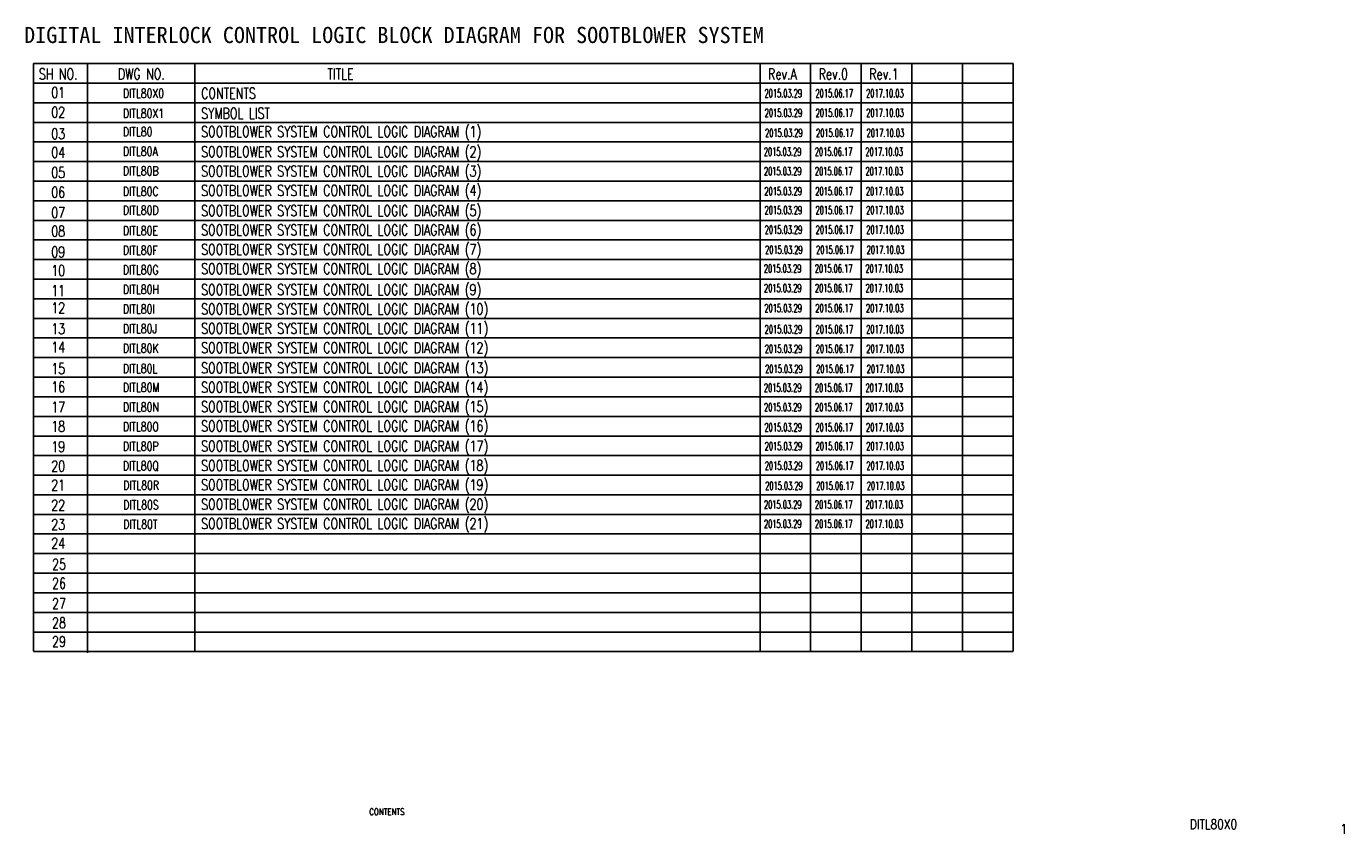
# Model space of a CAD drawing. Extents: x 53 to 460, y -301 to -52.
import ezdxf
from ezdxf.enums import TextEntityAlignment as Align

# ---------------------------------------------------------------- set-up
doc = ezdxf.new("R2010")
doc.units = 0
doc.header["$MEASUREMENT"] = 0
doc.layers.add('CON', color=4, linetype='CONTINUOUS')
doc.styles.add('ROMANS', font='romans', dxfattribs={"width": 0.8})
doc.styles.get("Standard").update_dxf_attribs({"font": 'kaiu.ttf'})

msp = doc.modelspace()

# ---------------------------------------------------------------- linework, layer by layer
at = {"layer": 'CON'}
for p, q in [((55.34, -63.67), (357.18, -63.67)), ((55.34, -244.87), (55.34, -63.67)), ((72.01, -245.39), (72.01, -63.67)), ((105.13, -244.87), (105.13, -63.67)), ((279.24, -244.87), (279.24, -63.67)), ((294.83, -244.87), (294.83, -63.67)), ((310.42, -244.87), (310.42, -63.67)), ((326, -244.87), (326, -63.67)), ((341.59, -244.87), (341.59, -63.67)), ((357.18, -244.87), (357.18, -63.67)), ((55.34, -69.71), (357.18, -69.71)), ((326, -160.36), (326, -69.71)), ((341.59, -160.36), (341.59, -69.71)), ((357.18, -160.36), (357.18, -69.71)), ((55.34, -75.75), (146.82, -75.75)), ((357.18, -75.75), (146.82, -75.75)), ((55.34, -81.8), (279.65, -81.8)), ((357.18, -81.8), (146.82, -81.8)), ((55.34, -87.84), (279.65, -87.84)), ((55.34, -87.84), (146.82, -87.84)), ((357.18, -87.84), (146.82, -87.84)), ((55.34, -93.88), (279.65, -93.88)), ((146.82, -93.88), (357.18, -93.88)), ((55.34, -99.92), (357.18, -99.92)), ((55.34, -105.97), (146.82, -105.97)), ((146.82, -105.97), (357.18, -105.97)), ((55.34, -112.01), (357.18, -112.01)), ((55.34, -118.05), (146.82, -118.05)), ((146.82, -118.05), (357.18, -118.05)), ((55.34, -124.1), (357.18, -124.1)), ((55.34, -130.14), (146.82, -130.14)), ((357.18, -130.14), (146.82, -130.14)), ((55.34, -136.18), (279.65, -136.18)), ((279.24, -136.18), (357.18, -136.18)), ((55.34, -142.23), (146.82, -142.23)), ((146.82, -142.23), (357.18, -142.23)), ((55.34, -148.27), (357.18, -148.27)), ((55.34, -148.27), (146.82, -148.27)), ((55.34, -154.31), (146.82, -154.31)), ((146.82, -154.31), (357.18, -154.31)), ((55.34, -160.36), (357.18, -160.36)), ((55.34, -166.4), (146.82, -166.4)), ((146.82, -166.4), (357.18, -166.4)), ((55.34, -172.44), (146.82, -172.44)), ((146.82, -172.44), (357.18, -172.44)), ((55.34, -178.49), (357.18, -178.49)), ((55.34, -178.49), (146.82, -178.49)), ((55.34, -184.53), (146.82, -184.53)), ((146.82, -184.53), (357.18, -184.53)), ((55.34, -190.57), (357.18, -190.57)), ((55.34, -190.57), (146.82, -190.57)), ((55.34, -196.62), (146.82, -196.62)), ((146.82, -196.62), (357.18, -196.62)), ((55.34, -202.66), (357.18, -202.66)), ((55.34, -208.7), (146.82, -208.7)), ((146.82, -208.7), (357.18, -208.7)), ((55.34, -214.74), (357.18, -214.74)), ((55.34, -220.79), (146.82, -220.79)), ((146.82, -220.79), (357.18, -220.79)), ((55.34, -226.83), (357.18, -226.83)), ((55.34, -226.83), (146.82, -226.83)), ((55.34, -232.87), (146.82, -232.87)), ((146.82, -232.87), (279.65, -232.87)), ((357.18, -232.87), (146.82, -232.87)), ((55.34, -238.92), (357.18, -238.92)), ((55.34, -244.96), (146.82, -244.96)), ((146.82, -244.96), (357.18, -244.96))]:
    msp.add_line(p, q, dxfattribs=at)

# ---------------------------------------------------------------- texts
msp.add_text('DIGITAL INTERLOCK CONTROL LOGIC BLOCK DIAGRAM FOR SOOTBLOWER SYSTEM', height=5, dxfattribs=at).set_placement((52.5, -58.85), align=Align.BOTTOM_LEFT)
at = {"layer": 'CON', "style": 'ROMANS'}
for s, height, width, p in [('SH NO.', 3.312, 0.75, (57.04, -68.55)), ('DWG NO.', 3.312, 0.75, (81.37, -68.55)), ('TITLE', 3.312, 0.75, (145.92, -68.55)), ('Rev.A', 3.312, 0.75, (281.71, -68.55)), ('Rev.0', 3.312, 0.75, (297.3, -68.55)), ('Rev.1', 3.312, 0.75, (312.88, -68.55)), ('01', 3.312, 0.75, (60.86, -74.25)), ('DITL80X0', 2.782, 0.75, (82.91, -74.23)), ('CONTENTS', 3.315, 0.75, (107.04, -74.49)), ('2015.03.29', 2.5, 0.6, (280.62, -74.08)), ('2015.06.17', 2.5, 0.6, (296.32, -74.08)), ('2017.10.03', 2.5, 0.6, (311.91, -74.08)), ('02', 3.312, 0.75, (60.86, -80.34)), ('DITL80X1', 2.782, 0.75, (82.91, -80.42)), ('SYMBOL LIST', 3.3154, 0.75, (107.04, -80.68)), ('2015.03.29', 2.5, 0.6, (280.66, -80.1)), ('2015.06.17', 2.5, 0.6, (296.37, -80.1)), ('2017.10.03', 2.5, 0.6, (311.95, -80.1)), ('03', 3.312, 0.75, (60.86, -86.97)), ('DITL80', 2.782, 0.75, (82.91, -86.1)), ('SOOTBLOWER SYSTEM CONTROL LOGIC DIAGRAM (1)', 3.3154, 0.75, (107.04, -86.31)), ('2015.03.29', 2.5, 0.6, (280.78, -86.29)), ('2015.06.17', 2.5, 0.6, (296.48, -86.29)), ('2017.10.03', 2.5, 0.6, (312.07, -86.29)), ('04', 3.312, 0.75, (60.86, -92.71)), ('DITL80A', 2.782, 0.75, (82.91, -92.12)), ('SOOTBLOWER SYSTEM CONTROL LOGIC DIAGRAM (2)', 3.3154, 0.75, (107.04, -92.52)), ('2015.03.29', 2.5, 0.6, (280.41, -92.08)), ('2015.06.17', 2.5, 0.6, (296.11, -92.08)), ('2017.10.03', 2.5, 0.6, (311.7, -92.08)), ('05', 3.312, 0.75, (60.86, -98.91)), ('DITL80B', 2.782, 0.75, (82.91, -98.15)), ('SOOTBLOWER SYSTEM CONTROL LOGIC DIAGRAM (3)', 3.3154, 0.75, (107.04, -98.49)), ('2015.03.29', 2.5, 0.6, (280.45, -98.1)), ('2015.06.17', 2.5, 0.6, (296.15, -98.1)), ('2017.10.03', 2.5, 0.6, (311.74, -98.1)), ('SOOTBLOWER SYSTEM CONTROL LOGIC DIAGRAM (4)', 3.3154, 0.75, (107.04, -104.46)), ('06', 3.312, 0.75, (60.86, -104.99)), ('DITL80C', 2.782, 0.75, (82.91, -104.48)), ('2015.03.29', 2.5, 0.6, (280.57, -104.29)), ('2015.06.17', 2.5, 0.6, (296.27, -104.29)), ('2017.10.03', 2.5, 0.6, (311.85, -104.29)), ('07', 3.312, 0.75, (60.86, -111.27)), ('DITL80D', 2.782, 0.75, (82.91, -110.27)), ('SOOTBLOWER SYSTEM CONTROL LOGIC DIAGRAM (5)', 3.3154, 0.75, (107.04, -110.67)), ('2015.03.29', 2.5, 0.6, (280.64, -110.11)), ('2015.06.17', 2.5, 0.6, (296.34, -110.11)), ('2017.10.03', 2.5, 0.6, (311.92, -110.11)), ('08', 3.312, 0.75, (60.86, -117.01)), ('DITL80E', 2.782, 0.75, (82.91, -116.56)), ('SOOTBLOWER SYSTEM CONTROL LOGIC DIAGRAM (6)', 3.3154, 0.75, (107.04, -116.64)), ('2015.03.29', 2.5, 0.6, (280.68, -116.13)), ('2015.06.17', 2.5, 0.6, (296.38, -116.13)), ('2017.10.03', 2.5, 0.6, (311.96, -116.13)), ('09', 3.312, 0.75, (60.86, -123.41)), ('DITL80F', 2.782, 0.75, (82.91, -122.61)), ('SOOTBLOWER SYSTEM CONTROL LOGIC DIAGRAM (7)', 3.3154, 0.75, (107.04, -122.61)), ('2015.03.29', 2.5, 0.6, (280.79, -122.32)), ('2015.06.17', 2.5, 0.6, (296.5, -122.32)), ('2017.10.03', 2.5, 0.6, (312.08, -122.32)), ('10', 3.312, 0.75, (60.86, -129.15)), ('DITL80G', 2.782, 0.75, (82.91, -128.65)), ('SOOTBLOWER SYSTEM CONTROL LOGIC DIAGRAM (8)', 3.3154, 0.75, (107.04, -128.58)), ('2015.03.29', 2.5, 0.6, (280.42, -128.11)), ('2015.06.17', 2.5, 0.6, (296.12, -128.11)), ('2017.10.03', 2.5, 0.6, (311.71, -128.11)), ('11', 3.312, 0.75, (60.86, -135.33)), ('DITL80H', 2.782, 0.75, (82.91, -134.69)), ('SOOTBLOWER SYSTEM CONTROL LOGIC DIAGRAM (9)', 3.3154, 0.75, (107.04, -135.03)), ('2015.03.29', 2.5, 0.6, (280.46, -134.13)), ('2015.06.17', 2.5, 0.6, (296.16, -134.13)), ('2017.10.03', 2.5, 0.6, (311.75, -134.13)), ('12', 3.312, 0.75, (60.86, -140.67)), ('DITL80I', 2.782, 0.75, (82.91, -140.74)), ('SOOTBLOWER SYSTEM CONTROL LOGIC DIAGRAM (10)', 3.3154, 0.75, (107.04, -141)), ('2015.03.29', 2.5, 0.6, (280.58, -140.32)), ('2015.06.17', 2.5, 0.6, (296.28, -140.32)), ('2017.10.03', 2.5, 0.6, (311.87, -140.32)), ('13', 3.312, 0.75, (60.86, -147.07)), ('DITL80J', 2.782, 0.75, (82.91, -146.78)), ('SOOTBLOWER SYSTEM CONTROL LOGIC DIAGRAM (11)', 3.3154, 0.75, (107.04, -146.97)), ('2015.03.29', 2.5, 0.6, (280.66, -146.84)), ('2015.06.17', 2.5, 0.6, (296.36, -146.84)), ('2017.10.03', 2.5, 0.6, (311.94, -146.84)), ('14', 3.312, 0.75, (60.86, -152.77)), ('DITL80K', 2.782, 0.75, (82.91, -152.82)), ('SOOTBLOWER SYSTEM CONTROL LOGIC DIAGRAM (12)', 3.3154, 0.75, (107.04, -152.94)), ('2015.03.29', 2.5, 0.6, (280.7, -152.86)), ('2015.06.17', 2.5, 0.6, (296.4, -152.86)), ('2017.10.03', 2.5, 0.6, (311.99, -152.86)), ('15', 3.312, 0.75, (60.86, -159.39)), ('DITL80L', 2.782, 0.75, (82.91, -159.08)), ('SOOTBLOWER SYSTEM CONTROL LOGIC DIAGRAM (13)', 3.3154, 0.75, (107.04, -159.15)), ('2015.03.29', 2.5, 0.6, (280.81, -159.05)), ('2015.06.17', 2.5, 0.6, (296.52, -159.05)), ('2017.10.03', 2.5, 0.6, (312.1, -159.05)), ('16', 3.312, 0.75, (60.86, -164.99)), ('DITL80M', 2.782, 0.75, (82.91, -164.91)), ('SOOTBLOWER SYSTEM CONTROL LOGIC DIAGRAM (14)', 3.3154, 0.75, (107.04, -165.12)), ('2015.03.29', 2.5, 0.6, (280.44, -164.84)), ('2015.06.17', 2.5, 0.6, (296.14, -164.84)), ('2017.10.03', 2.5, 0.6, (311.73, -164.84)), ('17', 3.312, 0.75, (60.86, -171.25)), ('DITL80N', 2.782, 0.75, (82.91, -170.95)), ('SOOTBLOWER SYSTEM CONTROL LOGIC DIAGRAM (15)', 3.3154, 0.75, (107.04, -171.09)), ('2015.03.29', 2.5, 0.6, (280.48, -170.86)), ('2015.06.17', 2.5, 0.6, (296.18, -170.86)), ('2017.10.03', 2.5, 0.6, (311.77, -170.86)), ('18', 3.312, 0.75, (60.86, -177.19)), ('DITL80O', 2.782, 0.75, (82.91, -177)), ('SOOTBLOWER SYSTEM CONTROL LOGIC DIAGRAM (16)', 3.3154, 0.75, (107.04, -177.06)), ('2015.03.29', 2.5, 0.6, (280.6, -177.05)), ('2015.06.17', 2.5, 0.6, (296.3, -177.05)), ('2017.10.03', 2.5, 0.6, (311.89, -177.05)), ('19', 3.312, 0.75, (60.86, -183.45)), ('DITL80P', 2.782, 0.75, (82.91, -183.04)), ('SOOTBLOWER SYSTEM CONTROL LOGIC DIAGRAM (17)', 3.3154, 0.75, (107.04, -183.27)), ('2015.03.29', 2.5, 0.6, (280.67, -182.87)), ('2015.06.17', 2.5, 0.6, (296.37, -182.87)), ('2017.10.03', 2.5, 0.6, (311.96, -182.87)), ('20', 3.312, 0.75, (60.86, -189.41)), ('DITL80Q', 2.782, 0.75, (82.91, -189.08)), ('SOOTBLOWER SYSTEM CONTROL LOGIC DIAGRAM (18)', 3.3154, 0.75, (107.04, -189.24)), ('2015.03.29', 2.5, 0.6, (280.71, -188.89)), ('2015.06.17', 2.5, 0.6, (296.41, -188.89)), ('2017.10.03', 2.5, 0.6, (312, -188.89)), ('21', 3.312, 0.75, (60.86, -195.27)), ('DITL80R', 2.782, 0.75, (83.04, -195.06)), ('SOOTBLOWER SYSTEM CONTROL LOGIC DIAGRAM (19)', 3.3154, 0.75, (107.04, -195.21)), ('2015.03.29', 2.5, 0.6, (280.83, -195.08)), ('2015.06.17', 2.5, 0.6, (296.53, -195.08)), ('2017.10.03', 2.5, 0.6, (312.12, -195.08)), ('22', 3.312, 0.75, (60.86, -201.5)), ('DITL80S', 2.782, 0.75, (83.04, -201.1)), ('SOOTBLOWER SYSTEM CONTROL LOGIC DIAGRAM (20)', 3.3154, 0.75, (107.04, -201.18)), ('2015.03.29', 2.5, 0.6, (280.45, -200.87)), ('2015.06.17', 2.5, 0.6, (296.15, -200.87)), ('2017.10.03', 2.5, 0.6, (311.74, -200.87)), ('23', 3.312, 0.75, (60.86, -207.46)), ('DITL80T', 2.782, 0.75, (83.04, -207.08)), ('SOOTBLOWER SYSTEM CONTROL LOGIC DIAGRAM (21)', 3.3154, 0.75, (107.04, -207.15)), ('2015.03.29', 2.5, 0.6, (280.45, -206.84)), ('2015.06.17', 2.5, 0.6, (296.15, -206.84)), ('2017.10.03', 2.5, 0.6, (311.74, -206.84)), ('24', 3.312, 0.75, (60.86, -213.22)), ('25', 3.312, 0.75, (61.11, -219.71)), ('26', 3.312, 0.75, (61.11, -225.57)), ('27', 3.312, 0.75, (61.11, -231.8)), ('28', 3.312, 0.75, (61.11, -237.76)), ('29', 3.312, 0.75, (61.11, -243.52))]:
    msp.add_text(s, height=height, dxfattribs=dict(at, width=width)).set_placement(p)
at = {"layer": 'CON', "lineweight": 9, "style": 'ROMANS', "width": 0.8}
msp.add_text('CONTENTS', height=2, dxfattribs=at).set_placement((158.85, -294.33), align=Align.MIDDLE_LEFT)
for s, p in [('DITL80X0', (411.68, -300.59)), ('1', (458.05, -302.02))]:
    msp.add_text(s, height=3, dxfattribs=at).set_placement(p, align=Align.BOTTOM_LEFT)

doc.saveas('drawing.dxf')
